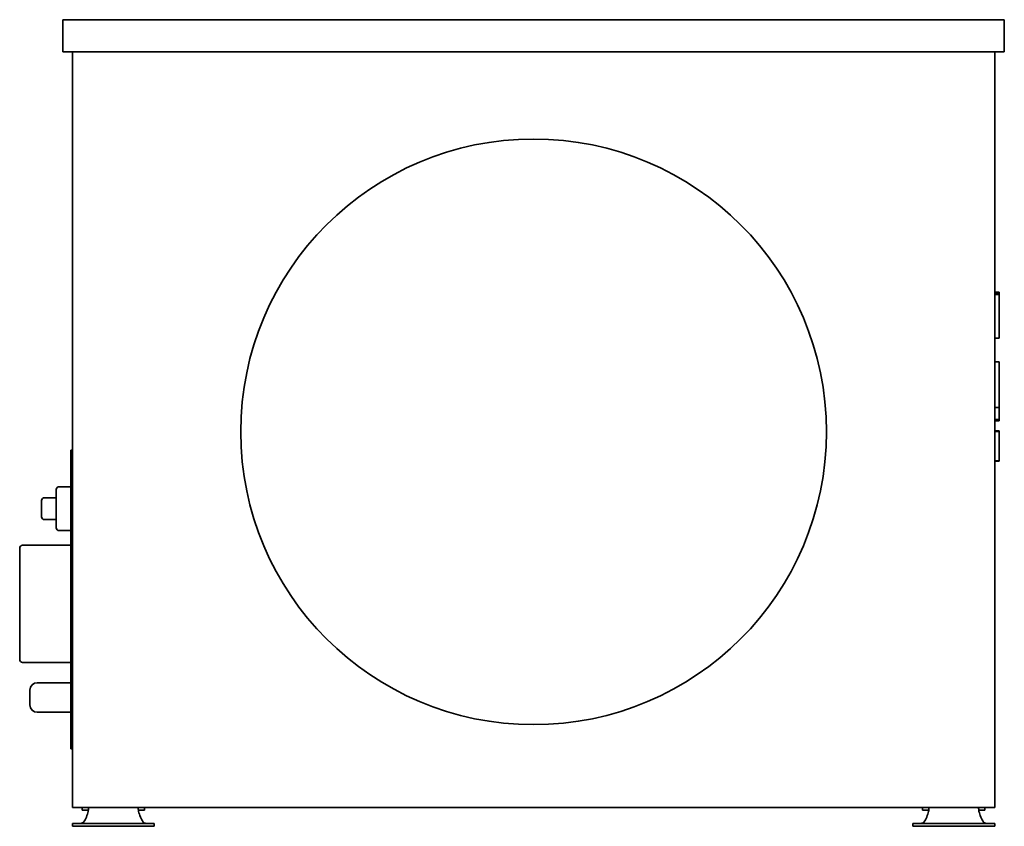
# Model space of a CAD drawing. Header units: millimetres. Extents: x 294 to 966, y 170 to 721.
import ezdxf

# ---------------------------------------------------------------- set-up
doc = ezdxf.new("R2010")
doc.units = ezdxf.units.MM
doc.header["$LTSCALE"] = 3
doc.layers.add('Krawędzie widoczne(ISO)', color=7, linetype='Continuous', lineweight=35, true_color=0x262659)

msp = doc.modelspace()

# ---------------------------------------------------------------- linework, layer by layer
at = {"layer": 'Krawędzie widoczne(ISO)'}
for p, q in [((323.25, 720.98), (966.25, 720.98)), ((323.25, 698.98), (323.25, 720.98)), ((966.25, 698.98), (966.25, 720.98)), ((966.25, 698.98), (323.25, 698.98)), ((329.75, 698.98), (329.75, 182.98)), ((959.75, 698.98), (959.75, 182.98)), ((962.75, 534.8), (959.75, 534.8)), ((962.75, 534.12), (959.75, 534.12)), ((962.75, 533.31), (959.75, 533.31)), ((962.75, 534.8), (962.75, 534.12)), ((962.75, 534.12), (962.75, 533.31)), ((962.75, 533.31), (962.75, 530.83)), ((962.75, 530.83), (962.75, 528.53)), ((962.75, 528.53), (962.75, 503.43)), ((962.75, 503.43), (959.75, 503.43)), ((962.75, 487.35), (959.75, 487.35)), ((962.75, 487.35), (962.75, 483.09)), ((962.75, 483.09), (962.75, 469.07)), ((962.75, 469.07), (962.75, 455.98)), ((962.75, 455.98), (959.75, 455.98)), ((962.75, 455.98), (962.75, 452.43)), ((962.75, 452.43), (962.75, 447.79)), ((962.75, 447.79), (959.75, 447.79)), ((962.75, 446.98), (959.75, 446.98)), ((962.75, 447.79), (962.75, 446.98)), ((962.75, 440.17), (959.75, 440.17)), ((962.75, 440.15), (959.75, 440.15)), ((962.75, 439.76), (959.75, 439.76)), ((962.75, 440.17), (962.75, 440.15)), ((962.75, 440.15), (962.75, 439.76)), ((962.75, 439.76), (962.75, 419.76)), ((328.75, 422.98), (328.75, 426.98)), ((329.75, 426.98), (328.75, 426.98)), ((328.75, 422.98), (328.75, 226.98)), ((962.75, 419.76), (959.75, 419.76)), ((962.75, 419.37), (959.75, 419.37)), ((962.75, 419.34), (959.75, 419.34)), ((962.75, 419.76), (962.75, 419.37)), ((962.75, 419.37), (962.75, 419.34)), ((318.75, 373.98), (318.75, 399.98)), ((328.75, 401.98), (320.75, 401.98)), ((308.75, 381.48), (308.75, 392.48)), ((318.75, 394.48), (310.75, 394.48)), ((318.75, 379.48), (310.75, 379.48)), ((328.75, 371.98), (320.75, 371.98)), ((293.75, 283.98), (293.75, 359.98)), ((328.75, 361.98), (295.75, 361.98)), ((328.75, 281.98), (295.75, 281.98)), ((300.75, 252.88), (300.75, 263.08)), ((328.75, 268.08), (305.75, 268.08)), ((328.75, 247.88), (305.75, 247.88)), ((328.75, 222.98), (328.75, 226.98)), ((328.75, 222.98), (329.75, 222.98)), ((959.75, 182.98), (329.75, 182.98)), ((336.46, 182.98), (336.46, 180.98)), ((379.04, 182.98), (379.04, 180.98)), ((910.46, 182.98), (910.46, 180.98)), ((953.04, 182.98), (953.04, 180.98)), ((337.43, 180.98), (336.46, 180.98)), ((337.43, 180.98), (340.65, 180.98)), ((374.85, 180.98), (378.07, 180.98)), ((379.04, 180.98), (378.07, 180.98)), ((911.43, 180.98), (910.46, 180.98)), ((911.43, 180.98), (914.65, 180.98)), ((948.85, 180.98), (952.07, 180.98)), ((953.04, 180.98), (952.07, 180.98)), ((329.83, 172.02), (331.59, 172.02)), ((329.83, 172.02), (329.83, 170.02)), ((331.59, 170.02), (329.83, 170.02)), ((353.51, 172.02), (331.59, 172.02)), ((331.59, 170.02), (353.51, 170.02)), ((353.51, 172.02), (361.99, 172.02)), ((361.99, 170.02), (353.51, 170.02)), ((361.99, 172.02), (383.91, 172.02)), ((361.99, 170.02), (383.91, 170.02)), ((383.91, 172.02), (385.67, 172.02)), ((385.67, 170.02), (383.91, 170.02)), ((385.67, 172.02), (385.67, 170.02)), ((903.83, 172.02), (905.59, 172.02)), ((903.83, 172.02), (903.83, 170.02)), ((905.59, 170.02), (903.83, 170.02)), ((927.51, 172.02), (905.59, 172.02)), ((905.59, 170.02), (927.51, 170.02)), ((927.51, 172.02), (935.99, 172.02)), ((935.99, 170.02), (927.51, 170.02)), ((935.99, 172.02), (957.91, 172.02)), ((935.99, 170.02), (957.91, 170.02)), ((957.91, 172.02), (959.67, 172.02)), ((959.67, 170.02), (957.91, 170.02)), ((959.67, 172.02), (959.67, 170.02))]:
    msp.add_line(p, q, dxfattribs=at)
msp.add_circle((644.75, 439.48), 200, dxfattribs=at)
for centre, radius, start, end in [((320.75, 399.98), 2, 90, 180), ((310.75, 392.48), 2, 90, 180), ((310.75, 381.48), 2, 180, 270), ((320.75, 373.98), 2, 180, 270), ((295.75, 359.98), 2, 90, 180), ((295.75, 283.98), 2, 180, 270), ((305.75, 263.08), 5, 90, 180), ((305.75, 252.88), 5, 180, 270), ((318.15, 185.44), 23, 326.71749, 346.77819), ((397.35, 185.44), 23, 193.22181, 213.28251), ((892.15, 185.44), 23, 326.71749, 346.77819), ((971.35, 185.44), 23, 193.22181, 213.28251)]:
    msp.add_arc(centre, radius, start, end, dxfattribs=at)
for points, knots in [([(341, 182.98), (340.98, 182.98), (340.95, 182.91), (340.88, 182.62), (340.85, 182.42), (340.77, 181.9), (340.73, 181.59), (340.64, 180.91), (340.59, 180.55), (340.54, 180.18)], [0, 0, 0, 0, 0.1113973, 0.1113973, 0.2218681, 0.2218681, 0.3323097, 0.3323097, 0.4436983, 0.4436983, 0.4436983, 0.4436983]), ([(374.96, 180.18), (374.91, 180.55), (374.86, 180.91), (374.77, 181.59), (374.73, 181.9), (374.65, 182.42), (374.62, 182.62), (374.55, 182.91), (374.52, 182.98), (374.5, 182.98)], [0, 0, 0, 0, 0.1114459, 0.1114459, 0.2219303, 0.2219303, 0.3324441, 0.3324441, 0.4438708, 0.4438708, 0.4438708, 0.4438708]), ([(915, 182.98), (914.98, 182.98), (914.95, 182.91), (914.88, 182.62), (914.85, 182.42), (914.77, 181.9), (914.73, 181.59), (914.64, 180.91), (914.59, 180.55), (914.54, 180.18)], [0, 0, 0, 0, 0.1113973, 0.1113973, 0.2218681, 0.2218681, 0.3323097, 0.3323097, 0.4436983, 0.4436983, 0.4436983, 0.4436983]), ([(948.96, 180.18), (948.91, 180.55), (948.86, 180.91), (948.77, 181.59), (948.73, 181.9), (948.65, 182.42), (948.62, 182.62), (948.55, 182.91), (948.52, 182.98), (948.5, 182.98)], [0, 0, 0, 0, 0.1114459, 0.1114459, 0.2219303, 0.2219303, 0.3324441, 0.3324441, 0.4438708, 0.4438708, 0.4438708, 0.4438708]), ([(337.38, 172.82), (337.36, 172.8), (337.34, 172.79), (337.32, 172.77), (337.3, 172.76), (337.27, 172.74), (337.25, 172.73), (337.23, 172.71), (337.21, 172.7), (337.19, 172.68), (337.17, 172.67), (337.15, 172.65), (337.12, 172.64), (337.1, 172.63), (337.08, 172.61), (337.06, 172.6), (337.04, 172.58), (337.02, 172.57), (337.01, 172.56), (337, 172.56), (337, 172.56), (336.99, 172.55), (336.97, 172.54), (336.95, 172.53), (336.93, 172.51), (336.91, 172.5), (336.88, 172.48), (336.86, 172.47), (336.84, 172.46), (336.82, 172.44), (336.79, 172.43), (336.77, 172.42), (336.75, 172.41), (336.73, 172.39), (336.7, 172.38), (336.68, 172.37), (336.66, 172.36), (336.64, 172.35), (336.61, 172.33), (336.59, 172.32), (336.57, 172.31), (336.54, 172.3), (336.52, 172.29), (336.5, 172.28), (336.48, 172.27), (336.45, 172.26), (336.43, 172.25), (336.41, 172.24), (336.38, 172.23), (336.36, 172.22), (336.34, 172.21), (336.31, 172.2), (336.29, 172.19), (336.27, 172.18), (336.24, 172.17), (336.24, 172.17), (336.23, 172.17), (336.23, 172.17), (336.21, 172.16), (336.19, 172.15), (336.17, 172.15), (336.15, 172.14), (336.12, 172.13), (336.1, 172.13), (336.08, 172.12), (336.05, 172.11), (336.03, 172.11), (336, 172.1), (335.98, 172.09), (335.95, 172.09), (335.93, 172.08), (335.91, 172.08), (335.88, 172.07), (335.86, 172.07), (335.83, 172.06), (335.8, 172.06), (335.78, 172.05), (335.76, 172.05), (335.74, 172.05), (335.71, 172.04), (335.69, 172.04), (335.66, 172.04), (335.64, 172.03), (335.61, 172.03), (335.59, 172.03), (335.56, 172.03), (335.54, 172.03), (335.51, 172.02), (335.49, 172.02), (335.46, 172.02), (335.44, 172.02), (335.41, 172.02), (335.39, 172.02), (335.36, 172.02)], [0, 0, 0, 0, 0.0078163, 0.0078163, 0.0078163, 0.0156656, 0.0156656, 0.0156656, 0.0235447, 0.0235447, 0.0235447, 0.0314507, 0.0314507, 0.0314507, 0.0393801, 0.0393801, 0.0393801, 0.0456978, 0.0456978, 0.0456978, 0.0473294, 0.0473294, 0.0473294, 0.0552907, 0.0552907, 0.0552907, 0.0632562, 0.0632562, 0.0632562, 0.0712194, 0.0712194, 0.0712194, 0.0791739, 0.0791739, 0.0791739, 0.0871132, 0.0871132, 0.0871132, 0.0950308, 0.0950308, 0.0950308, 0.1029204, 0.1029204, 0.1029204, 0.1107759, 0.1107759, 0.1107759, 0.1185913, 0.1185913, 0.1185913, 0.1263609, 0.1263609, 0.1263609, 0.1340793, 0.1340793, 0.1340793, 0.1356977, 0.1356977, 0.1356977, 0.1417721, 0.1417721, 0.1417721, 0.1495008, 0.1495008, 0.1495008, 0.1572621, 0.1572621, 0.1572621, 0.1650505, 0.1650505, 0.1650505, 0.1728601, 0.1728601, 0.1728601, 0.1811091, 0.1811091, 0.1811091, 0.1885372, 0.1885372, 0.1885372, 0.1964318, 0.1964318, 0.1964318, 0.2043573, 0.2043573, 0.2043573, 0.2123021, 0.2123021, 0.2123021, 0.2202542, 0.2202542, 0.2202542, 0.2282011, 0.2282011, 0.2282011, 0.2282011]), ([(380.14, 172.02), (379.96, 172.02), (379.78, 172.04), (379.44, 172.11), (379.27, 172.16), (378.93, 172.31), (378.76, 172.39), (378.43, 172.6), (378.28, 172.71), (378.12, 172.82)], [-0.238205, -0.238205, -0.238205, -0.238205, -0.1772118, -0.1772118, -0.118791, -0.118791, -0.0580717, -0.0580717, 0, 0, 0, 0]), ([(911.38, 172.82), (911.36, 172.8), (911.34, 172.79), (911.32, 172.77), (911.3, 172.76), (911.27, 172.74), (911.25, 172.73), (911.23, 172.71), (911.21, 172.7), (911.19, 172.68), (911.17, 172.67), (911.15, 172.65), (911.12, 172.64), (911.1, 172.63), (911.08, 172.61), (911.06, 172.6), (911.04, 172.58), (911.02, 172.57), (911.01, 172.56), (911, 172.56), (911, 172.56), (910.99, 172.55), (910.97, 172.54), (910.95, 172.53), (910.93, 172.51), (910.91, 172.5), (910.88, 172.48), (910.86, 172.47), (910.84, 172.46), (910.82, 172.44), (910.79, 172.43), (910.77, 172.42), (910.75, 172.41), (910.73, 172.39), (910.7, 172.38), (910.68, 172.37), (910.66, 172.36), (910.64, 172.35), (910.61, 172.33), (910.59, 172.32), (910.57, 172.31), (910.54, 172.3), (910.52, 172.29), (910.5, 172.28), (910.48, 172.27), (910.45, 172.26), (910.43, 172.25), (910.41, 172.24), (910.38, 172.23), (910.36, 172.22), (910.34, 172.21), (910.31, 172.2), (910.29, 172.19), (910.27, 172.18), (910.24, 172.17), (910.24, 172.17), (910.23, 172.17), (910.23, 172.17), (910.21, 172.16), (910.19, 172.15), (910.17, 172.15), (910.15, 172.14), (910.12, 172.13), (910.1, 172.13), (910.08, 172.12), (910.05, 172.11), (910.03, 172.11), (910, 172.1), (909.98, 172.09), (909.95, 172.09), (909.93, 172.08), (909.91, 172.08), (909.88, 172.07), (909.86, 172.07), (909.83, 172.06), (909.8, 172.06), (909.78, 172.05), (909.76, 172.05), (909.74, 172.05), (909.71, 172.04), (909.69, 172.04), (909.66, 172.04), (909.64, 172.03), (909.61, 172.03), (909.59, 172.03), (909.56, 172.03), (909.54, 172.03), (909.51, 172.02), (909.49, 172.02), (909.46, 172.02), (909.44, 172.02), (909.41, 172.02), (909.39, 172.02), (909.36, 172.02)], [0, 0, 0, 0, 0.0078163, 0.0078163, 0.0078163, 0.0156656, 0.0156656, 0.0156656, 0.0235447, 0.0235447, 0.0235447, 0.0314507, 0.0314507, 0.0314507, 0.0393801, 0.0393801, 0.0393801, 0.0456978, 0.0456978, 0.0456978, 0.0473294, 0.0473294, 0.0473294, 0.0552907, 0.0552907, 0.0552907, 0.0632562, 0.0632562, 0.0632562, 0.0712194, 0.0712194, 0.0712194, 0.0791739, 0.0791739, 0.0791739, 0.0871132, 0.0871132, 0.0871132, 0.0950308, 0.0950308, 0.0950308, 0.1029204, 0.1029204, 0.1029204, 0.1107759, 0.1107759, 0.1107759, 0.1185913, 0.1185913, 0.1185913, 0.1263609, 0.1263609, 0.1263609, 0.1340793, 0.1340793, 0.1340793, 0.1356977, 0.1356977, 0.1356977, 0.1417721, 0.1417721, 0.1417721, 0.1495008, 0.1495008, 0.1495008, 0.1572621, 0.1572621, 0.1572621, 0.1650505, 0.1650505, 0.1650505, 0.1728601, 0.1728601, 0.1728601, 0.1811091, 0.1811091, 0.1811091, 0.1885372, 0.1885372, 0.1885372, 0.1964318, 0.1964318, 0.1964318, 0.2043573, 0.2043573, 0.2043573, 0.2123021, 0.2123021, 0.2123021, 0.2202542, 0.2202542, 0.2202542, 0.2282011, 0.2282011, 0.2282011, 0.2282011]), ([(954.14, 172.02), (953.96, 172.02), (953.78, 172.04), (953.44, 172.11), (953.27, 172.16), (952.93, 172.31), (952.76, 172.39), (952.43, 172.6), (952.28, 172.71), (952.12, 172.82)], [-0.238205, -0.238205, -0.238205, -0.238205, -0.1772118, -0.1772118, -0.118791, -0.118791, -0.0580717, -0.0580717, 0, 0, 0, 0])]:
    msp.add_open_spline(points, degree=3, knots=knots, dxfattribs=at)

doc.saveas('drawing.dxf')
